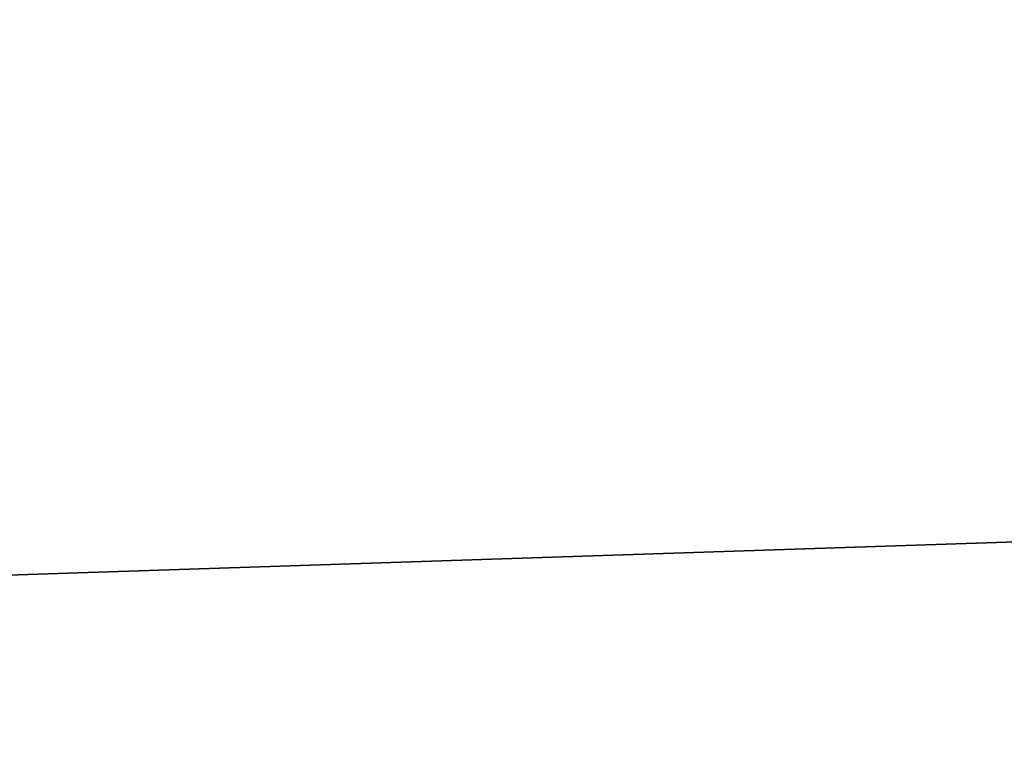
# Model space of a CAD drawing. Header units: inches. Extents: x -29.2 to 29.2, y -3.1 to 3.1.
# Tile 169 of 256: x -20.814 to -20.655, y -2.403 to -2.283. Entities that reach past the tile are written whole.
import ezdxf

# ---------------------------------------------------------------- set-up
doc = ezdxf.new("R2010")
doc.units = ezdxf.units.IN
doc.header["$MEASUREMENT"] = 0
doc.layers.add('AFURN-3-VPPT', color=4, linetype='Continuous', true_color=0x00ffff)

msp = doc.modelspace()

# ---------------------------------------------------------------- meshes
at = {"layer": 'AFURN-3-VPPT'}
mesh = msp.add_polyface(dxfattribs=at)
corners = [(-24.99519, -2.79525, 18.93404), (-24.99519, -2.79525, 18.93404), (-24.99519, -2.79525, 18.93404), (-20.33883, -2.64056, 18.93404), (-20.33883, -2.64056, 18.93404), (-20.33883, -2.64056, 18.93404), (-24.99519, -2.79525, 14.22299), (-24.99519, -2.79525, 14.22299), (-24.99519, -2.79525, 14.22299), (-20.33883, -2.64056, 14.22299), (-20.33883, -2.64056, 14.22299), (-20.33883, -2.64056, 14.22299), (-24.99851, -2.69552, 18.92954), (-24.99851, -2.69552, 18.92954), (-24.66269, -2.33662, 18.9139), (-24.66269, -2.33662, 18.9139), (-20.34214, -2.54083, 18.92954), (-20.34214, -2.54083, 18.92954), (-20.70104, -2.20501, 18.9139), (-20.70104, -2.20501, 18.9139), (-24.99851, -2.69552, 14.22638), (-24.99851, -2.69552, 14.22638), (-24.66269, -2.33662, 14.23818), (-24.66269, -2.33662, 14.23818), (-20.34214, -2.54083, 14.22638), (-20.34214, -2.54083, 14.22638), (-20.70104, -2.20501, 14.23818), (-20.70104, -2.20501, 14.23818), (-24.97058, -2.511, 18.92128), (-24.97058, -2.511, 18.92128), (-24.97058, -2.511, 18.92128), (-20.38225, -2.35857, 18.92128), (-20.38225, -2.35857, 18.92128), (-20.38225, -2.35857, 18.92128), (-24.84498, -2.37675, 18.91543), (-24.84498, -2.37675, 18.91543), (-24.84498, -2.37675, 18.91543), (-20.51649, -2.23295, 18.91543), (-20.51649, -2.23295, 18.91543), (-20.51649, -2.23295, 18.91543), (-24.97058, -2.51099, 14.23261), (-24.97058, -2.51099, 14.23261), (-24.97058, -2.51099, 14.23261), (-20.38226, -2.35856, 14.23261), (-20.38226, -2.35856, 14.23261), (-20.38226, -2.35856, 14.23261), (-24.84497, -2.37674, 14.23702), (-24.84497, -2.37674, 14.23702), (-24.84497, -2.37674, 14.23702), (-20.51649, -2.23295, 14.23702), (-20.51649, -2.23295, 14.23702), (-20.51649, -2.23295, 14.23702)]
mesh.append_faces([[corners[k] for k in face] for face in [(0, 4, 16, 12), (20, 24, 9, 6), (14, 18, 27, 23), (17, 3, 10, 25), (5, 2, 7, 11), (1, 13, 21, 8), (23, 47, 34, 14), (46, 41, 28, 35), (40, 21, 13, 29), (18, 38, 49, 27), (37, 32, 43, 50), (31, 17, 25, 44), (16, 33, 30, 12), (33, 39, 36, 30), (39, 19, 15, 36), (20, 42, 45, 24), (42, 48, 51, 45), (48, 22, 26, 51)]])

doc.saveas('drawing.dxf')
